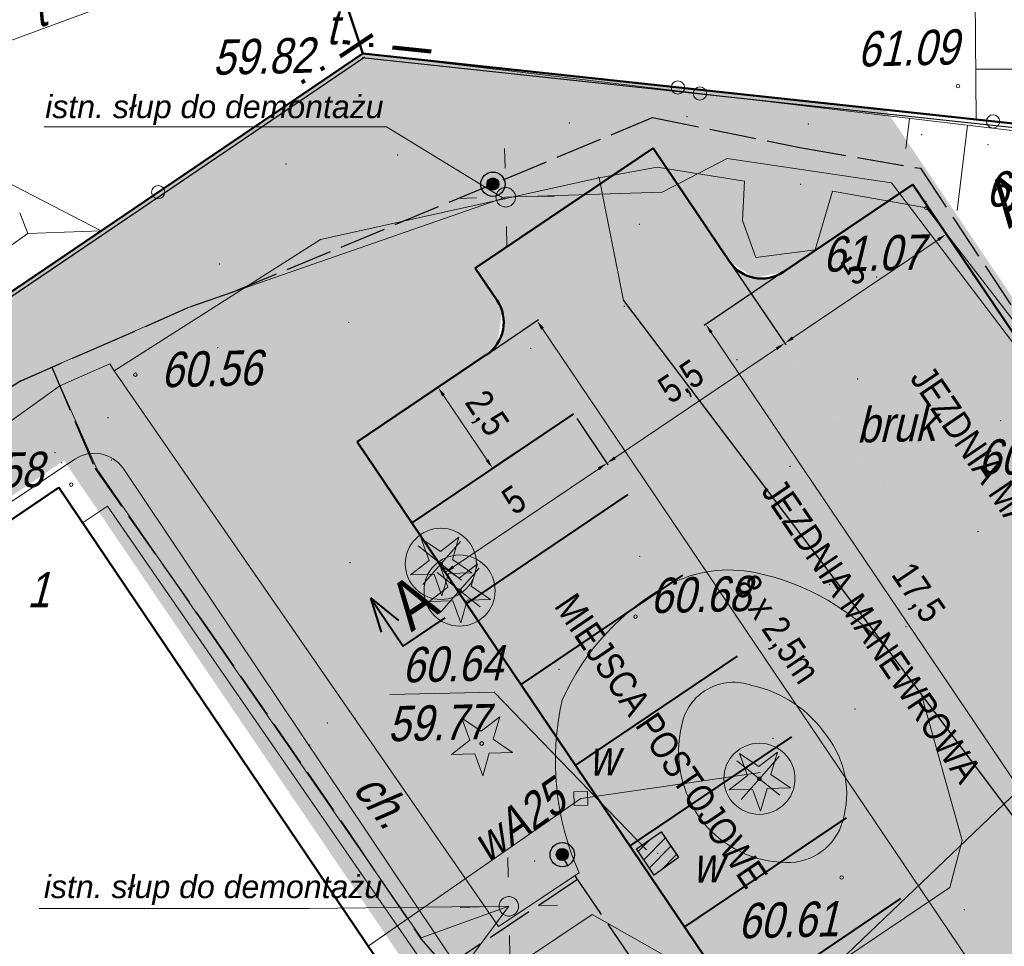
# Model space of a CAD drawing. Header units: metres. Extents: x 5515009 to 5515176, y 5844635 to 5844761.
# Tile 6 of 10: x 5515098 to 5515124, y 5844695 to 5844719. Entities that reach past the tile are written whole.
import ezdxf
from ezdxf.enums import TextEntityAlignment as Align

# ---------------------------------------------------------------- set-up
doc = ezdxf.new("R2010")
doc.units = ezdxf.units.M
doc.header["$LTSCALE"] = 1000
doc.header["$MEASUREMENT"] = 0
for name, pattern in [('0.5_0.5', [1, 0.5, -0.5]), ('1', [0]), ('ACAD_ISO02W100', [15, 12, -3]), ('BUD', [0]), ('DASHDOT', [1, 0.5, -0.25, 0, -0.25]), ('GDE', [0]), ('KOC', [2, 1.5, -0.5]), ('KOJ', [0]), ('KOU', [1.5, 1, -0.5]), ('UOW', [1.5, 1, -0.5]), ('UPE', [0]), ('UPK', [0]), ('UPT', [0]), ('UPW', [0]), ('WSN', [0]), ('WSQ', [1.75, 1.25, -0.5])]:
    doc.linetypes.add(name, pattern=pattern)
doc.layers.get('0').update_dxf_attribs({"color": 250, "linetype": 'CONTINUOUS', "lineweight": 30})
doc.layers.get('Defpoints').update_dxf_attribs({"linetype": 'CONTINUOUS'})
for name, color, linetype in [('!KZ_GRANICE', 40, '0.5_0.5'), ('!KZ_MAPA', 253, '0.5_0.5'), ('OŚWIETLENIE', 1, 'CONTINUOUS'), ('OŚWIETLENIE2', 1, 'CONTINUOUS')]:
    doc.layers.add(name, color=color, linetype=linetype)
for name, color, linetype, lineweight in [('!KZ_KRAWĘŻNIK', 7, 'CONTINUOUS', 50), ('!KZ_OGRODZENIE Z PŁYT BETONOWYCH', 210, 'OGRODZENIE2', 30), ('!KZ_OPIS', 7, 'CONTINUOUS', 13), ('!KZ_PRZEKROJE', 7, '1', 40), ('!KZ_WYMIARY', 7, '1', 13), ('_elektr sieć energet nN', 1, 'ACAD_ISO02W100', 30), ('AB_Sanit_do usunięcia', 251, 'CONTINUOUS', 35), ('EBT_T_2', 7, 'CONTINUOUS', 18), ('EBU_L_1', 7, '1', 50), ('EDZ_L_1', 30, 'GDE', 50), ('OŚW_PROJ', 2, 'CONTINUOUS', 35), ('point', 5, 'CONTINUOUS', 13), ('SDR_L_1', 7, '1', 25), ('SDR_R_L_1', 7, '1', 35), ('SDR_T_3', 7, 'CONTINUOUS', 18), ('SZO_L_1', 7, '1', 18), ('SZO_R_L_1', 7, '1', 18), ('UEEN_R_L_1', 1, '1', 18), ('UKKD_R_L_1', 14, '1', 18), ('UTTA_R_T_3', 30, 'CONTINUOUS', 18), ('UTTM_R_L_1', 30, '1', 18), ('UTTM_R_T_2', 30, 'CONTINUOUS', 18), ('UWWA_R_T_2', 5, 'CONTINUOUS', 18), ('UWWA_R_T_3', 5, 'CONTINUOUS', 18), ('UWWA_T_3', 5, 'CONTINUOUS', 18), ('UWWO_L_3', 5, '1', 18), ('UWWO_R_L_1', 5, '1', 18), ('UWWO_R_T_2', 5, 'CONTINUOUS', 18), ('WUK_L_1', 15, '1', 18), ('WUK_R_L_1', 15, '1', 18), ('WUK_R_T_1', 247, 'CONTINUOUS', 18), ('WUK_R_T_3', 247, 'CONTINUOUS', 18), ('WUK_T_1', 237, 'CONTINUOUS', 18), ('WUK_T_3', 247, 'CONTINUOUS', 18), ('zakres opracowania', 7, 'DASHDOT', 100)]:
    doc.layers.add(name, color=color, linetype=linetype, lineweight=lineweight)
doc.layers.add('!KZ_LINIE SEGREGACYJNE', color=7, linetype='0.5_0.5', lineweight=40, true_color=0xffffff)
doc.layers.add('!KZ_NAWIERZCHNIA JEZDNIA', color=254, linetype='CONTINUOUS', lineweight=20, transparency=0.6)
doc.layers.add('!KZ_NAWIERZCHNIA M.POSTOJOWE', color=252, linetype='CONTINUOUS', lineweight=20, transparency=0.6)
doc.layers.add('!KZ_ZIELEŃ', color=82, linetype='CONTINUOUS', transparency=0.8)
doc.styles.add('plan', font='ARIALN.TTF', dxfattribs={"height": 0.7})
doc.styles.get("Standard").update_dxf_attribs({"font": 'ARIALN.TTF', "width": 0.75})
doc.styles.add('Ukośny', font='ariali.ttf')
doc.linetypes.add('OGRODZENIE2', pattern='A,0.25,-0.1,[132,ltypeshp.shx,S=0.1,R=0,X=-0.1,Y=0],-0.1,1', length=1.45)
doc.dimstyles.new('plan', dxfattribs={"dimtxt": 0.7, "dimasz": 0.25, "dimexe": 0.05, "dimexo": 0.15, "dimgap": 0.2, "dimtad": 1, "dimzin": 9, "dimtxsty": 'plan', "dimcen": 0, "dimclrd": 256, "dimclre": 256, "dimclrt": 256, "dimazin": 2, "dimtfac": 1, "dimtofl": 0, "dimtmove": 0, "dimatfit": 3, "dimfxl": 1, "dimlwd": -1, "dimarcsym": 0})

# ---------------------------------------------------------------- blocks, each defined once
blk = doc.blocks.new('GRANICE')
at = {"layer": 'EDZ_L_1', "linetype": 'GDE'}
for p, q in [((38.29, -27.18), (43.5, -43.03)), ((43.5, -43.03), (27.765, -53.697)), ((67.75, -45.64), (43.5, -43.03))]:
    blk.add_line(p, q, dxfattribs=at)
blk = doc.blocks.new('A$C77956BA5')
at = {"layer": 'OŚWIETLENIE', "linetype": 'Continuous'}
h = blk.add_hatch(color=256, dxfattribs=at)
edge = h.paths.add_edge_path()
edge.add_arc((0.483, 0.489), 0.239, 0, 360)
for centre, radius in [((0.482, 0.482), 0.482), ((0.483, 0.489), 0.239)]:
    blk.add_circle(centre, radius, dxfattribs=at)
blk = doc.blocks.new('ZAS')
at = {"color": 253, "lineweight": 13}
for p, q in [((0.175, 0.175), (-0.175, 0.175)), ((-0.175, 0.175), (-0.175, -0.175)), ((0.175, -0.175), (0.175, 0.175)), ((-0.175, -0.175), (0.175, -0.175))]:
    blk.add_line(p, q, dxfattribs=at)
blk = doc.blocks.new('WSU')
blk.add_circle((0, 0), 0.045)
blk = doc.blocks.new('MAPA')
at = {"color": 251, "lineweight": 13}
for p, q in [((47.151, -45.967), (47.139, -45.467)), ((47.918, -46.7), (48.418, -46.688)), ((45.919, -46.746), (46.418, -46.734)), ((47.186, -47.467), (47.197, -47.967)), ((46.248, -60.638), (46.043, -60.074)), ((46.043, -60.074), (46.54, -60.409)), ((46.54, -60.409), (47.013, -60.04)), ((47.013, -60.04), (46.848, -60.617)), ((45.776, -61.008), (46.248, -60.638)), ((46.848, -60.617), (47.346, -60.952)), ((46.375, -60.986), (45.776, -61.008)), ((46.581, -61.55), (46.375, -60.986)), ((46.746, -60.973), (46.581, -61.55)), ((47.346, -60.952), (46.746, -60.973)), ((53.371, -61.544), (53.165, -60.98)), ((53.165, -60.98), (53.663, -61.315)), ((53.663, -61.315), (54.136, -60.945)), ((54.136, -60.945), (53.971, -61.522)), ((52.898, -61.913), (53.371, -61.544)), ((53.971, -61.522), (54.468, -61.858)), ((54.468, -61.858), (53.869, -61.879)), ((53.498, -61.892), (52.898, -61.913)), ((53.704, -62.456), (53.498, -61.892)), ((53.869, -61.879), (53.704, -62.456)), ((47.231, -64.15), (47.219, -63.65)), ((47.998, -64.882), (48.498, -64.871)), ((45.998, -64.928), (46.498, -64.917)), ((47.265, -65.649), (47.277, -66.149))]:
    blk.add_line(p, q, dxfattribs=at)
for centre, radius in [((47.168, -46.717), 0.25), ((46.552, -60.725), 0.045), ((53.674, -61.63), 0.045), ((47.248, -64.9), 0.25)]:
    blk.add_circle(centre, radius, dxfattribs=at)
at = {"layer": 'EBU_L_1', "color": 251, "linetype": 'BUD', "lineweight": 50}
for p, q in [((22.806, -62.893), (35.707, -54.163)), ((35.707, -54.163), (49.306, -74.314))]:
    blk.add_line(p, q, dxfattribs=at)
at = {"layer": 'EBU_L_1', "color": 251, "linetype": 'BUD'}
for p, q in [((22.806, -62.893), (35.707, -54.163)), ((35.707, -54.163), (49.306, -74.314))]:
    blk.add_line(p, q, dxfattribs=at)
at = {"layer": 'EDZ_L_1', "color": 251, "linetype": 'GDE'}
for p, q in [((38.29, -27.18), (43.5, -43.03)), ((43.5, -43.03), (27.765, -53.697)), ((67.75, -45.64), (43.5, -43.03))]:
    blk.add_line(p, q, dxfattribs=at)
at = {"layer": 'point', "color": 251}
for p in [(51.818, -44.649, 61.268), (51.818, -44.649, 61.268), (48.799, -44.81, 61.366), (48.799, -44.81, 61.366), (54.928, -44.838, 61.207), (54.928, -44.838, 61.207), (57.839, -45.115, 61.336), (57.839, -45.115, 61.336), (59.536, -45.366, 61.577), (59.536, -45.366, 61.577), (44.399, -45.632, 61.049), (44.399, -45.632, 61.049), (41.535, -45.863, 61.125), (41.535, -45.863, 61.125), (49.544, -46.21, 61.174), (49.544, -46.21, 61.174), (54.728, -46.388, 61.223), (54.728, -46.388, 61.223), (57.945, -46.817, 61.207), (57.945, -46.817, 61.207), (50.591, -47.407, 61.113), (50.591, -47.407, 61.113), (39.836, -48.431, 60.847), (39.836, -48.431, 60.847), (56.683, -48.763, 61.044), (56.683, -48.763, 61.044), (50.208, -49.516, 61.095), (50.208, -49.516, 61.095), (43.137, -49.925, 60.843), (43.137, -49.925, 60.843), (39.784, -50.573, 60.794), (39.784, -50.573, 60.794), (47.806, -50.592, 60.931), (47.806, -50.592, 60.931), (53.098, -50.88, 60.945), (53.098, -50.88, 60.945), (37.315, -51.428, 60.607), (37.315, -51.428, 60.607), (56.196, -51.375, 60.957), (56.196, -51.375, 60.957), (36.968, -52.365, 60.601), (59.862, -52.449, 60.924), (59.862, -52.449, 60.924), (35.613, -53.267, 60.617), (35.613, -53.267, 60.617), (35.777, -53.521, 60.738), (35.777, -53.521, 60.738), (37.053, -53.458, 60.578), (37.053, -53.458, 60.578), (54.457, -53.613, 60.853), (54.457, -53.613, 60.853), (59.284, -55.294, 60.868), (59.284, -55.294, 60.868), (50.601, -55.929, 60.943), (50.601, -55.929, 60.943), (43.176, -56.085, 60.741), (43.176, -56.085, 60.741), (55.48, -56.65, 60.819), (55.48, -56.65, 60.819), (57.437, -57.725, 60.771), (57.437, -57.725, 60.771), (48.538, -58.821, 60.697), (48.538, -58.821, 60.697), (56.123, -59.839, 60.703), (43.304, -60.076, 60.733), (43.304, -60.076, 60.733), (42.597, -60.201, 60.724), (54.019, -60.595, 60.366), (42.144, -60.763, 60.738), (42.144, -60.763, 60.738), (51.067, -63.544, 60.67), (51.067, -63.544, 60.67), (47.907, -63.735, 60.695), (47.907, -63.735, 60.695), (58.926, -64.99, 60.661), (58.926, -64.99, 60.661)]:
    blk.add_point(p, dxfattribs=at)
at = {"layer": 'SDR_L_1', "color": 251, "linetype": 'KOC', "lineweight": 18}
for p, q in [((51.051, -45.947), (49.567, -46.221)), ((53.29, -46.306), (51.051, -45.947)), ((53.244, -47.317), (53.29, -46.306)), ((55.547, -46.564), (55.101, -48.064)), ((57.957, -46.988), (55.547, -46.564)), ((67.001, -58.742), (57.957, -46.988)), ((53.585, -48.259), (53.244, -47.317)), ((55.101, -48.064), (53.585, -48.259))]:
    blk.add_line(p, q, dxfattribs=at)
at = {"layer": 'SDR_L_1', "color": 251, "linetype": 'KOU', "lineweight": 18}
for p, q in [((49.567, -46.221), (42.422, -47.797)), ((50.19, -49.368), (49.567, -46.221)), ((42.422, -47.797), (37.129, -51.17)), ((37.015, -50.992), (35.737, -51.552)), ((37.129, -51.17), (37.015, -50.992)), ((37.129, -51.17), (46.98, -65.416)), ((35.737, -51.552), (33.592, -53.092)), ((58.872, -63.211), (57.835, -59.474)), ((58.56, -64.418), (58.872, -63.211)), ((46.98, -65.416), (49.049, -64.038)), ((55.102, -66.739), (58.56, -64.418)), ((47.571, -66.322), (49.383, -65.11)), ((49.383, -65.11), (53.589, -67.484))]:
    blk.add_line(p, q, dxfattribs=at)
at = {"layer": 'SDR_L_1', "color": 251, "linetype": 'KOJ', "lineweight": 25}
for p, q in [((50.19, -49.368), (56.969, -58.324)), ((56.969, -58.324), (57.835, -59.474)), ((57.835, -59.474), (62.335, -65.471))]:
    blk.add_line(p, q, dxfattribs=at)
at = {"layer": 'SDR_L_1', "color": 251, "linetype": 'KOU', "lineweight": 18}
for centre, radius, start, end in [((52.896, -59.635), 3.36, 78.5683, 117.0437), ((52.32, -62.395), 6.18, 41.2163, 78.4053), ((54.348, -62.159), 6.27, 118.3695, 156.0757), ((55.492, -61.176), 7.05, 167.2191, 203.9472)]:
    blk.add_arc(centre, radius, start, end, dxfattribs=at)
at = {"layer": 'SDR_R_L_1', "color": 251, "linetype": 'KOC', "lineweight": 18}
for p, q in [((21.917, -62.934), (36.121, -53.434)), ((37.356, -53.665), (49.912, -72.4))]:
    blk.add_line(p, q, dxfattribs=at)
for centre, radius, start, end in [((36.62, -54.183), 0.9, 35.0865, 123.6883), ((53.015, -60.513), 1.36, 70.072, 168.6859), ((52.831, -62.266), 3.1, 34.0438, 77.9295), ((54.552, -60.926), 2.95, 166.6825, 218.0561), ((53.502, -62.016), 2.41, 343.2417, 38.0742), ((54.386, -61.005), 2.77, 218.8771, 269.3369), ((54.412, -62.326), 1.45, 267.7133, 344.6039)]:
    blk.add_arc(centre, radius, start, end, dxfattribs=at)
at = {"layer": 'SZO_L_1', "color": 251, "linetype": '1'}
for p, q in [((38.256, -46.586), (43.502, -43.031)), ((43.502, -43.031), (51.584, -43.901)), ((51.584, -43.901), (59.666, -44.771)), ((59.666, -44.771), (67.749, -45.642)), ((33.011, -50.141), (38.256, -46.586))]:
    blk.add_line(p, q, dxfattribs=at)
for centre in [(51.584, -43.901), (59.666, -44.771), (38.256, -46.586)]:
    blk.add_circle(centre, 0.17, dxfattribs=at)
at = {"layer": 'SZO_R_L_1', "color": 251, "linetype": '1'}
for p, q in [((43.502, -43.031), (38.256, -46.586)), ((52.148, -44.055), (43.502, -43.031)), ((60.794, -45.079), (52.148, -44.055)), ((38.256, -46.586), (33.011, -50.141))]:
    blk.add_line(p, q, dxfattribs=at)
for centre in [(52.148, -44.055), (38.256, -46.586)]:
    blk.add_circle(centre, 0.17, dxfattribs=at)
at = {"layer": 'UEEN_R_L_1', "color": 251, "linetype": 'UPE', "lineweight": 18}
for p, q in [((52.847, -45.726), (51.176, -46.584)), ((57.062, -46.348), (52.847, -45.726)), ((63.366, -54.655), (57.062, -46.348)), ((51.176, -46.584), (47.168, -46.717)), ((47.168, -46.717), (39.061, -49.535)), ((39.061, -49.535), (35.526, -51.077)), ((35.526, -51.077), (34.724, -51.425)), ((35.526, -51.077), (36.687, -53.701)), ((34.724, -51.425), (20.48, -60.487)), ((36.687, -53.701), (44.996, -65.712)), ((44.996, -65.712), (47.248, -64.9)), ((47.248, -64.9), (45.841, -66.792))]:
    blk.add_line(p, q, dxfattribs=at)
at = {"layer": 'UKKD_R_L_1', "color": 251, "linetype": 'UPK', "lineweight": 18}
for q in [(36.318, -55.07), (56.611, -83.118)]:
    blk.add_line((36.959, -54.635), q, dxfattribs=at)
at = {"layer": 'UTTM_R_L_1', "color": 251, "linetype": 'UPT', "lineweight": 18}
for p, q in [((41.574, -40.075), (31.428, -43.82)), ((74.356, -48.51), (52.356, -69.523))]:
    blk.add_line(p, q, dxfattribs=at)
at = {"layer": 'UWWA_T_3', "color": 251}
for p in [(44.2, -59.469), (50.775, -63.448)]:
    blk.add_line(p, (46.87, -59.407), dxfattribs=at)
at = {"layer": 'UWWO_L_3', "color": 251, "linetype": 'UOW', "lineweight": 18}
for p, q in [((51.155, -62.989), (50.525, -63.424)), ((51.6, -63.649), (51.155, -62.989)), ((50.525, -63.424), (50.971, -64.103)), ((50.971, -64.103), (51.6, -63.649))]:
    blk.add_line(p, q, dxfattribs=at)
at = {"layer": 'UWWO_R_L_1', "color": 251, "linetype": 'UPW', "lineweight": 18}
for p, q in [((49.095, -62.136), (53.7, -61.47)), ((43.641, -65.923), (49.095, -62.136))]:
    blk.add_line(p, q, dxfattribs=at)
at = {"layer": 'WUK_L_1', "color": 251, "linetype": 'WSQ', "lineweight": 18}
for p, q in [((59.235, -44.728), (59.129, -33.628)), ((61.481, -44.966), (59.235, -44.728)), ((36.796, -47.577), (34.315, -46.294)), ((23.567, -55.574), (34.917, -47.65)), ((34.917, -47.65), (36.796, -47.577))]:
    blk.add_line(p, q, dxfattribs=at)
at = {"layer": 'WUK_L_1', "color": 251, "linetype": 'WSN', "lineweight": 18}
for p, q in [((61.396, -43.428), (59.225, -43.428)), ((34.917, -47.65), (34.704, -47.115))]:
    blk.add_line(p, q, dxfattribs=at)
at = {"layer": 'WUK_R_L_1', "color": 251, "linetype": 'WSN', "lineweight": 18}
for p, q in [((57.524, -44.697), (57.432, -45.47)), ((59.009, -44.873), (58.749, -47.06))]:
    blk.add_line(p, q, dxfattribs=at)
at = {"layer": 'UWWA_R_T_2', "color": 251, "rotation": 1.322970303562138}
blk.add_blockref('ZAS', (49.095, -62.136), dxfattribs=at)
at = {"layer": 'WUK_R_T_1', "color": 251, "rotation": 1.322970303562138}
for p in [(57.957, -46.988), (37.671, -51.267), (36.026, -54.086), (50.497, -57.473), (55.783, -64.162)]:
    blk.add_blockref('WSU', p, dxfattribs=at)
at = {"layer": 'WUK_T_1', "color": 251, "rotation": 1.322970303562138}
blk.add_blockref('WSU', (58.765, -43.869), dxfattribs=at)
at = {"layer": 'EBT_T_2', "color": 251, "oblique": 15}
blk.add_text('1', height=0.9, dxfattribs=at).set_placement((35.179, -56.78), align=Align.MIDDLE)
at = {"layer": 'SDR_T_3', "color": 251, "oblique": 15}
for s, rotation, p in [('bruk', 1.323, (57.165, -52.518)), ('ch.', 308.3531, (44.014, -62.154))]:
    blk.add_text(s, height=0.9, rotation=rotation, dxfattribs=at).set_placement(p, align=Align.MIDDLE)
at = {"layer": 'UTTA_R_T_3', "color": 251, "oblique": 15}
blk.add_text('t', height=0.9, rotation=1.323, dxfattribs=at).set_placement((42.567, -42.802))
blk.add_text('59.82', height=0.9, rotation=1.323, dxfattribs=at).set_placement((39.633, -42.68), align=Align.TOP_LEFT)
at = {"layer": 'UTTM_R_T_2', "color": 251, "oblique": 15}
blk.add_text('t', height=0.9, rotation=19.9428, dxfattribs=at).set_placement((35.314, -42.34), align=Align.CENTER)
at = {"layer": 'UWWA_R_T_3', "color": 251, "oblique": 15}
blk.add_text('w', height=0.9, rotation=1.323, dxfattribs=at).set_placement((49.661, -61.093), align=Align.MIDDLE)
at = {"layer": 'UWWA_T_3', "color": 251, "oblique": 15}
for s, p in [('60.64', (44.493, -58.262)), ('59.77', (44.126, -59.77))]:
    blk.add_text(s, height=0.9, rotation=1.323, dxfattribs=at).set_placement(p, align=Align.TOP_LEFT)
blk.add_text('w', height=0.9, rotation=1.323, dxfattribs=at).set_placement((51.965, -64.3))
at = {"layer": 'UWWO_R_T_2', "color": 251, "oblique": 15}
blk.add_text('wA25', height=0.9, rotation=34.8028, dxfattribs=at).set_placement((47.746, -63.088), align=Align.CENTER)
at = {"layer": 'WUK_R_T_3', "color": 251, "oblique": 15}
for s, rotation, p in [('61.07', 1.323, (55.304, -48.63)), ('60.56', 1.323, (38.329, -51.592)), ('60.97', 358.553, (59.275, -53.809)), ('60.58', 1.323, (32.728, -54.202)), ('60.68', 1.323, (50.875, -57.384)), ('60.61', 1.323, (53.129, -65.724))]:
    blk.add_text(s, height=0.9, rotation=rotation, dxfattribs=at).set_placement(p)
at = {"layer": 'WUK_T_3', "color": 251, "oblique": 15}
for s, p in [('61.09', (56.193, -43.368)), ('62.49', (59.487, -46.963))]:
    blk.add_text(s, height=0.9, rotation=1.323, dxfattribs=at).set_placement(p)
blk = doc.blocks.new('*D289')
at = {"layer": '!KZ_WYMIARY', "lineweight": -2, "transparency": 16777216}
for p, q in [((5515110.381, 5844710.5), (5515111.592, 5844711.317)), ((5515121.569, 5844693.922), (5515122.779, 5844694.739))]:
    blk.add_line(p, q, dxfattribs=at)
at = {"layer": '!KZ_WYMIARY', "transparency": 16777216}
blk.add_line((5515111.69, 5844711.082), (5515122.598, 5844694.918), dxfattribs=at)
for points in [[(5515111.725, 5844711.105), (5515111.656, 5844711.058), (5515111.55, 5844711.289)], [(5515122.633, 5844694.941), (5515122.564, 5844694.894), (5515122.738, 5844694.711)]]:
    blk.add_solid(points, dxfattribs=at)
at = {"layer": 'Defpoints', "color": 0, "transparency": 16777216}
for p in [(5515110.257, 5844710.416), (5515122.738, 5844694.711), (5515121.445, 5844693.838)]:
    blk.add_point(p, dxfattribs=at)
at = {"layer": '!KZ_WYMIARY', "transparency": 16777216, "insert": (5515117.659, 5844703.347), "char_height": 0.7, "attachment_point": 5, "rotation": 304.0131, "style": 'plan'}
blk.add_mtext('8 x 2,5m', dxfattribs=at)
blk = doc.blocks.new('*D290')
at = {"layer": '!KZ_WYMIARY', "lineweight": -2, "transparency": 16777216}
for p, q in [((5515109.611, 5844709.98), (5515108.972, 5844709.549)), ((5515111.009, 5844707.908), (5515110.371, 5844707.477))]:
    blk.add_line(p, q, dxfattribs=at)
at = {"layer": '!KZ_WYMIARY', "transparency": 16777216}
blk.add_line((5515109.153, 5844709.37), (5515110.272, 5844707.712), dxfattribs=at)
for points in [[(5515109.188, 5844709.393), (5515109.119, 5844709.346), (5515109.014, 5844709.577)], [(5515110.307, 5844707.735), (5515110.238, 5844707.689), (5515110.412, 5844707.505)]]:
    blk.add_solid(points, dxfattribs=at)
at = {"layer": 'Defpoints', "color": 0, "transparency": 16777216}
for p in [(5515109.735, 5844710.064), (5515111.134, 5844707.992), (5515110.412, 5844707.505)]:
    blk.add_point(p, dxfattribs=at)
at = {"layer": '!KZ_WYMIARY', "transparency": 16777216, "insert": (5515110.227, 5844708.888), "char_height": 0.7, "attachment_point": 5, "rotation": 304.013, "style": 'plan'}
blk.add_mtext('2,5', dxfattribs=at)
blk = doc.blocks.new('*D291')
at = {"layer": '!KZ_WYMIARY', "lineweight": -2, "transparency": 16777216}
for p, q in [((5515112.568, 5844708.779), (5515113.37, 5844707.59)), ((5515108.424, 5844705.982), (5515109.226, 5844704.793))]:
    blk.add_line(p, q, dxfattribs=at)
at = {"layer": '!KZ_WYMIARY', "transparency": 16777216}
blk.add_line((5515109.405, 5844704.975), (5515113.135, 5844707.492), dxfattribs=at)
for points in [[(5515113.112, 5844707.526), (5515113.159, 5844707.457), (5515113.342, 5844707.632)], [(5515109.382, 5844705.009), (5515109.428, 5844704.94), (5515109.198, 5844704.835)]]:
    blk.add_solid(points, dxfattribs=at)
at = {"layer": 'Defpoints', "color": 0, "transparency": 16777216}
for p in [(5515112.484, 5844708.903), (5515113.342, 5844707.632), (5515108.34, 5844706.106)]:
    blk.add_point(p, dxfattribs=at)
at = {"layer": '!KZ_WYMIARY', "transparency": 16777216, "insert": (5515110.959, 5844706.694), "char_height": 0.7, "attachment_point": 5, "rotation": 34.013, "style": 'plan'}
blk.add_mtext('5', dxfattribs=at)
blk = doc.blocks.new('*D292')
at = {"layer": '!KZ_WYMIARY', "lineweight": -2, "transparency": 16777216}
for p, q in [((5515116.568, 5844712.684), (5515117.929, 5844710.667)), ((5515112.568, 5844708.779), (5515113.37, 5844707.59))]:
    blk.add_line(p, q, dxfattribs=at)
at = {"layer": '!KZ_WYMIARY', "transparency": 16777216}
blk.add_line((5515113.55, 5844707.771), (5515117.694, 5844710.568), dxfattribs=at)
for points in [[(5515117.671, 5844710.603), (5515117.717, 5844710.534), (5515117.901, 5844710.708)], [(5515113.526, 5844707.806), (5515113.573, 5844707.737), (5515113.342, 5844707.632)]]:
    blk.add_solid(points, dxfattribs=at)
at = {"layer": 'Defpoints', "color": 0, "transparency": 16777216}
for p in [(5515116.484, 5844712.809), (5515117.901, 5844710.708), (5515112.484, 5844708.903)]:
    blk.add_point(p, dxfattribs=at)
at = {"layer": '!KZ_WYMIARY', "transparency": 16777216, "insert": (5515115.276, 5844709.683), "char_height": 0.7, "attachment_point": 5, "rotation": 34.013, "style": 'plan'}
blk.add_mtext('5,5', dxfattribs=at)
blk = doc.blocks.new('*D293')
at = {"layer": '!KZ_WYMIARY', "lineweight": -2, "transparency": 16777216}
for p, q in [((5515121.272, 5844714.652), (5515122.074, 5844713.464)), ((5515116.568, 5844712.684), (5515117.929, 5844710.667))]:
    blk.add_line(p, q, dxfattribs=at)
at = {"layer": '!KZ_WYMIARY', "transparency": 16777216}
blk.add_line((5515118.109, 5844710.848), (5515121.839, 5844713.365), dxfattribs=at)
for points in [[(5515121.815, 5844713.4), (5515121.862, 5844713.331), (5515122.046, 5844713.505)], [(5515118.085, 5844710.883), (5515118.132, 5844710.813), (5515117.901, 5844710.708)]]:
    blk.add_solid(points, dxfattribs=at)
at = {"layer": 'Defpoints', "color": 0, "transparency": 16777216}
for p in [(5515121.188, 5844714.777), (5515122.046, 5844713.505), (5515116.484, 5844712.809)]:
    blk.add_point(p, dxfattribs=at)
at = {"layer": '!KZ_WYMIARY', "transparency": 16777216, "insert": (5515119.663, 5844712.567), "char_height": 0.7, "attachment_point": 5, "rotation": 34.013, "style": 'plan'}
blk.add_mtext('5', dxfattribs=at)
blk = doc.blocks.new('*D295')
at = {"layer": '!KZ_WYMIARY', "lineweight": -2, "transparency": 16777216}
for p, q in [((5515118.147, 5844712.725), (5515115.838, 5844711.167)), ((5515127.937, 5844698.219), (5515125.628, 5844696.661))]:
    blk.add_line(p, q, dxfattribs=at)
at = {"layer": '!KZ_WYMIARY', "transparency": 16777216}
blk.add_line((5515125.529, 5844696.896), (5515116.02, 5844710.987), dxfattribs=at)
for points in [[(5515116.054, 5844711.011), (5515115.985, 5844710.964), (5515115.88, 5844711.194)], [(5515125.564, 5844696.919), (5515125.495, 5844696.872), (5515125.669, 5844696.689)]]:
    blk.add_solid(points, dxfattribs=at)
at = {"layer": 'Defpoints', "color": 0, "transparency": 16777216}
for p in [(5515118.272, 5844712.809), (5515115.88, 5844711.194), (5515128.061, 5844698.303)]:
    blk.add_point(p, dxfattribs=at)
at = {"layer": '!KZ_WYMIARY', "transparency": 16777216, "insert": (5515121.289, 5844704.289), "char_height": 0.7, "attachment_point": 5, "rotation": 304.013, "style": 'plan'}
blk.add_mtext('17,5', dxfattribs=at)
blk = doc.blocks.new('drzewo igl.')
at = {"color": 251, "lineweight": 13}
for p, q in [((-0.303, 0.087), (-0.509, 0.651)), ((-0.509, 0.651), (-0.011, 0.315)), ((-0.011, 0.315), (0.461, 0.685)), ((0.461, 0.685), (0.296, 0.108)), ((-0.776, -0.283), (-0.303, 0.087)), ((0.296, 0.108), (0.794, -0.227)), ((0.194, -0.248), (0.029, -0.825)), ((0.794, -0.227), (0.194, -0.248)), ((-0.176, -0.262), (-0.776, -0.283)), ((0.029, -0.825), (-0.176, -0.262))]:
    blk.add_line(p, q, dxfattribs=at)
blk.add_circle((0, 0), 0.045, dxfattribs=at)

msp = doc.modelspace()

# ---------------------------------------------------------------- hatches: boundary and pattern name
at = {"layer": '!KZ_NAWIERZCHNIA JEZDNIA', "linetype": '0.5_0.5', "ltscale": 100}
h = msp.add_hatch(color=256, dxfattribs=at)
h.dxf.hatch_style = 1
edge = h.paths.add_edge_path()
edge.add_line((5515060.668, 5844717.163), (5515071.856, 5844700.585))
edge = h.paths.add_edge_path()
edge.add_line((5515127.387, 5844696.652), (5515116.484, 5844712.808))
edge.add_arc((5515117.744, 5844714.02), 1.748, 223.8672, 223.8743, ccw=False)
edge.add_line((5515116.484, 5844712.809), (5515114.526, 5844715.71))
edge.add_line((5515114.526, 5844715.71), (5515109.967, 5844712.633))
edge.add_line((5515109.967, 5844712.633), (5515125.352, 5844689.836))
edge.add_line((5515125.352, 5844689.836), (5515129.911, 5844692.913))
edge.add_line((5515129.911, 5844692.913), (5515127.392, 5844696.645))
edge.add_arc((5515128.221, 5844697.204), 1, 213.5171, 214.013, ccw=False)
at = {"layer": '!KZ_NAWIERZCHNIA M.POSTOJOWE'}
h = msp.add_hatch(color=256, dxfattribs=at)
h.dxf.hatch_style = 1
edge = h.paths.add_edge_path()
edge.add_arc((5515117.313, 5844713.368), 1, 214.0141, 304.0141)
edge.add_line((5515117.872, 5844712.539), (5515121.188, 5844714.777))
edge.add_line((5515121.188, 5844714.777), (5515130.977, 5844700.271))
edge.add_line((5515130.977, 5844700.271), (5515127.661, 5844698.033))
edge.add_arc((5515128.221, 5844697.204), 1, 124.012, 214.012)
edge.add_line((5515127.392, 5844696.645), (5515116.484, 5844712.809))
h = msp.add_hatch(color=256, dxfattribs=at)
h.dxf.hatch_style = 1
edge = h.paths.add_edge_path()
edge.add_arc((5515122.004, 5844693.009), 1, 34.013, 124.013, ccw=False)
edge.add_line((5515122.833, 5844693.568), (5515110.247, 5844712.219))
edge.add_line((5515110.247, 5844712.219), (5515110.526, 5844711.804))
edge.add_arc((5515109.698, 5844711.245), 1, -55.987, 34.013, ccw=False)
edge.add_line((5515110.257, 5844710.416), (5515106.941, 5844708.178))
edge.add_line((5515106.941, 5844708.178), (5515118.129, 5844691.6))
edge.add_line((5515118.129, 5844691.6), (5515121.445, 5844693.838))
at = {"layer": '!KZ_ZIELEŃ'}
h = msp.add_hatch(color=256, dxfattribs=at)
h.dxf.hatch_style = 1
h.paths.add_polyline_path([(5515112.788, 5844687.996), (5515118.129, 5844691.6), (5515112.049, 5844700.61), (5515106.941, 5844708.178), (5515110.257, 5844710.416), (5515110.536, 5844710.701), (5515110.666, 5844711.597), (5515109.967, 5844712.633), (5515114.526, 5844715.71), (5515116.484, 5844712.809), (5515117.122, 5844712.386), (5515117.872, 5844712.539), (5515121.188, 5844714.777), (5515120.841, 5844715.758), (5515120.496, 5844716.696), (5515111.123, 5844717.704), (5515107.081, 5844718.138), (5515098.5, 5844712.323), (5515095.618, 5844710.37), (5515098.047, 5844706.771), (5515099.421, 5844707.701), (5515099.491, 5844707.596), (5515099.643, 5844707.372), (5515099.95, 5844706.92), (5515100.234, 5844706.502)])
h.paths.add_polyline_path([(5515116.433, 5844683.544), (5515113.756, 5844687.417), (5515113.756, 5844687.417)])
h = msp.add_hatch(color=256, dxfattribs=at)
h.dxf.hatch_style = 1
h.paths.add_polyline_path([(5515125.749, 5844708.018), (5515126.164, 5844708.297), (5515120.496, 5844716.696), (5515121.188, 5844714.777)])
h.paths.add_polyline_path([(5515127.092, 5844706.922), (5515126.677, 5844706.642), (5515130.977, 5844700.271), (5515127.661, 5844698.033), (5515127.388, 5844697.758), (5515127.239, 5844697.395), (5515127.239, 5844697.016), (5515127.392, 5844696.645), (5515130.212, 5844692.495), (5515130.88, 5844691.903), (5515131.315, 5844691.668), (5515131.979, 5844691.463), (5515132.683, 5844691.411), (5515133.602, 5844691.604), (5515134.319, 5844691.988), (5515130.201, 5844698.549), (5515131.951, 5844699.722)])
at = {"linetype": 'Continuous', "lineweight": 30}
h = msp.add_hatch(dxfattribs=at)
h.set_pattern_fill('ANSI31', color=1, scale=2, style=0)
h.set_pattern_definition([(45, (0, 0), (-0.176776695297, 0.176776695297), [])])
h.paths.add_polyline_path([(5515114.105, 5844697.746), (5515114.551, 5844697.067), (5515115.18, 5844697.521), (5515115.159, 5844697.553), (5515114.735, 5844698.181)])

# ---------------------------------------------------------------- linework, layer by layer
at = {"layer": '!KZ_KRAWĘŻNIK', "linetype": 'Continuous'}
for p, q in [((5515114.526, 5844715.71), (5515109.967, 5844712.633)), ((5515121.188, 5844714.777), (5515117.872, 5844712.539)), ((5515110.259, 5844710.417), (5515106.941, 5844708.178))]:
    msp.add_line(p, q, dxfattribs=at)
at = {"layer": '!KZ_KRAWĘŻNIK'}
for p, q in [((5515114.526, 5844715.71), (5515116.484, 5844712.809)), ((5515121.188, 5844714.777), (5515125.749, 5844708.018)), ((5515109.967, 5844712.633), (5515110.527, 5844711.804)), ((5515106.941, 5844708.178), (5515118.129, 5844691.6))]:
    msp.add_line(p, q, dxfattribs=at)
at = {"layer": '!KZ_KRAWĘŻNIK', "linetype": 'Continuous'}
for centre, start, end in [((5515117.313, 5844713.368), 214.013, 304.013), ((5515109.698, 5844711.245), 304.013, 34.013)]:
    msp.add_arc(centre, 1, start, end, dxfattribs=at)
at = {"layer": '!KZ_LINIE SEGREGACYJNE', "ltscale": 0.01}
for p, q in [((5515112.484, 5844708.903), (5515108.34, 5844706.106)), ((5515113.883, 5844706.831), (5515109.738, 5844704.034)), ((5515115.281, 5844704.759), (5515111.137, 5844701.962)), ((5515116.68, 5844702.686), (5515112.535, 5844699.889)), ((5515118.078, 5844700.614), (5515113.934, 5844697.817)), ((5515119.477, 5844698.542), (5515115.332, 5844695.745)), ((5515120.875, 5844696.469), (5515116.731, 5844693.673))]:
    msp.add_line(p, q, dxfattribs=at)
at = {"layer": '!KZ_OGRODZENIE Z PŁYT BETONOWYCH', "ltscale": 0.0015}
for p, q in [((5515101.893, 5844714.501), (5515107.137, 5844718.055)), ((5515107.07, 5844718.039), (5515131.317, 5844715.432)), ((5515091.401, 5844707.391), (5515101.893, 5844714.501))]:
    msp.add_line(p, q, dxfattribs=at)
at = {"layer": '!KZ_PRZEKROJE'}
for p, q in [((5515107.28, 5844704.181), (5515108.118, 5844702.94)), ((5515107.28, 5844704.181), (5515107.555, 5844703.298)), ((5515107.28, 5844704.181), (5515107.996, 5844703.596)), ((5515108.118, 5844702.94), (5515109.192, 5844703.666))]:
    msp.add_line(p, q, dxfattribs=at)
at = {"color": 1, "linetype": 'Continuous', "lineweight": 30}
msp.add_lwpolyline([(5515114.105, 5844697.746), (5515114.735, 5844698.181), (5515115.159, 5844697.553), (5515115.18, 5844697.521), (5515114.551, 5844697.067), (5515114.105, 5844697.746)], dxfattribs=at)
at = {"layer": '_elektr sieć energet nN', "color": 1, "ltscale": 0.0001}
for p, q in [((5515103.758, 5844712.026), (5515114.514, 5844716.496)), ((5515099.106, 5844710.093), (5515099.171, 5844710.12)), ((5515112.592, 5844696.961), (5515109.208, 5844694.702))]:
    msp.add_line(p, q, dxfattribs=at)
at = {"layer": '_elektr sieć energet nN', "color": 0, "linetype": 'ByBlock', "lineweight": 13}
for p, q in [((5515098.909, 5844716.261), (5515107.69, 5844716.261)), ((5515110.726, 5844714.401), (5515107.69, 5844716.261)), ((5515098.787, 5844696.216), (5515105.697, 5844696.216)), ((5515110.828, 5844696.27), (5515105.697, 5844696.216))]:
    msp.add_line(p, q, dxfattribs=at)
at = {"layer": '_elektr sieć energet nN', "color": 1, "ltscale": 0.0001}
for points in [[(5515114.514, 5844716.496), (5515118.288, 5844715.73), (5515121.381, 5844715.195), (5515127.174, 5844706.468), (5515129.182, 5844706.127)], [(5515096.234, 5844708.425), (5515098.264, 5844709.722), (5515100.133, 5844710.542), (5515102.672, 5844711.652), (5515103.758, 5844712.026)], [(5515099.11, 5844710.094), (5515100.212, 5844707.504), (5515103.096, 5844703.408), (5515106.704, 5844698.191), (5515108.583, 5844695.426), (5515108.925, 5844695.034), (5515109.43, 5844694.37), (5515113.372, 5844688.372), (5515113.102, 5844686.981)], [(5515125.004, 5844685.764), (5515121.648, 5844683.666), (5515112.166, 5844697.587)]]:
    msp.add_lwpolyline(points, dxfattribs=at)
at = {"layer": 'AB_Sanit_do usunięcia', "color": 7, "lineweight": 20}
for p, q in [((5515108.506, 5844705.514), (5515109.61, 5844704.635)), ((5515108.621, 5844704.524), (5515109.588, 5844705.624)), ((5515109.101, 5844703.839), (5515110.068, 5844704.939)), ((5515108.986, 5844704.829), (5515110.09, 5844703.95)), ((5515116.79, 5844699.011), (5515117.757, 5844700.111)), ((5515116.675, 5844700.001), (5515117.779, 5844699.122))]:
    msp.add_line(p, q, dxfattribs=at)
for centre in [(5515109.085, 5844705.053), (5515109.565, 5844704.368), (5515117.254, 5844699.54)]:
    msp.add_circle(centre, 0.912, dxfattribs=at)
at = {"layer": 'zakres opracowania', "ltscale": 0.002}
for points in [[(5515107.332, 5844718.622), (5515105.518, 5844717.395)], [(5515108.839, 5844718.189), (5515106.57, 5844718.435)]]:
    msp.add_lwpolyline(points, dxfattribs=at)

# ---------------------------------------------------------------- block references
at = {"layer": '!KZ_GRANICE', "linetype": 'Continuous'}
msp.add_blockref('GRANICE', (5515063.58, 5844761.17), dxfattribs=at)
at = {"layer": '!KZ_MAPA', "linetype": 'Continuous'}
msp.add_blockref('MAPA', (5515063.58, 5844761.17), dxfattribs=at)
at = {"color": 251}
for p in [(5515109.085, 5844705.053), (5515109.565, 5844704.368)]:
    msp.add_blockref('drzewo igl.', p, dxfattribs=at)
at = {"layer": 'OŚWIETLENIE2', "xscale": 0.648, "yscale": 0.648, "zscale": 0.648}
for p in [(5515110.107, 5844714.476), (5515111.885, 5844697.282)]:
    msp.add_blockref('A$C77956BA5', p, dxfattribs=at)

# ---------------------------------------------------------------- texts
at = {"layer": '!KZ_OPIS', "char_height": 0.7, "attachment_point": 1, "rotation": 304.1493, "style": 'plan'}
for s, insert in [('JEZDNIA MANEWROWA', (5515121.675, 5844710.204)), ('JEZDNIA MANEWROWA', (5515117.86, 5844707.313)), ('MIEJSCA POSTOJOWE', (5515112.55, 5844704.365))]:
    msp.add_mtext_dynamic_manual_height_columns(s, width=29.56967, gutter_width=5, heights=[0], dxfattribs=dict(at, insert=insert))
at = {"layer": '!KZ_PRZEKROJE', "char_height": 1.25, "style": 'plan'}
for insert, attachment_point, rotation in [((5515122.954, 5844714.671), 1, 34.0106), ((5515108.418, 5844704.862), 3, 34.0154)]:
    msp.add_mtext_dynamic_manual_height_columns('A', width=4.32574, gutter_width=6.25, heights=[0], dxfattribs=dict(at, insert=insert, attachment_point=attachment_point, rotation=rotation))
at = {"layer": 'OŚW_PROJ', "color": 0, "linetype": 'Continuous', "lineweight": 15, "char_height": 0.58806, "width": 38.91406, "attachment_point": 1, "style": 'Ukośny'}
for insert in [(5515098.939, 5844717.07), (5515098.904, 5844697.068)]:
    msp.add_mtext('istn. słup do demontażu', dxfattribs=dict(at, insert=insert))

# ---------------------------------------------------------------- dimensions: what is measured, and where the dimension line sits
at = {"layer": '!KZ_WYMIARY'}
for base, p1, p2, picture, middle in [((5515122.046, 5844713.505), (5515116.484, 5844712.809), (5515121.188, 5844714.777), '*D293', (5515119.663, 5844712.567)), ((5515117.901, 5844710.708), (5515112.484, 5844708.903), (5515116.484, 5844712.809), '*D292', (5515115.276, 5844709.683))]:
    dim = msp.add_linear_dim(base=base, p1=p1, p2=p2, angle=214.013, dimstyle='plan', override={"dimtmove": 1}, dxfattribs=at)
    dim.commit()
    dim.dimension.update_dxf_attribs({"geometry": picture, "text_midpoint": middle})
for p1, p2, distance, picture, middle in [((5515128.061, 5844698.303), (5515118.272, 5844712.809), 2.886, '*D295', (5515121.289, 5844704.289)), ((5515109.735, 5844710.064), (5515111.134, 5844707.992), -0.87, '*D290', (5515110.227, 5844708.888)), ((5515108.34, 5844706.106), (5515112.484, 5844708.903), -1.534, '*D291', (5515110.959, 5844706.694))]:
    dim = msp.add_aligned_dim(p1=p1, p2=p2, distance=distance, dimstyle='plan', dxfattribs=at)
    dim.commit()
    dim.dimension.update_dxf_attribs({"geometry": picture, "text_midpoint": middle})
dim = msp.add_aligned_dim(p1=(5515110.257, 5844710.416), p2=(5515121.445, 5844693.838), distance=1.56, text='8 x 2,5m', dimstyle='plan', dxfattribs=at)
dim.commit()
dim.dimension.update_dxf_attribs({"geometry": '*D289', "text_midpoint": (5515117.659, 5844703.347)})

doc.saveas('drawing.dxf')
